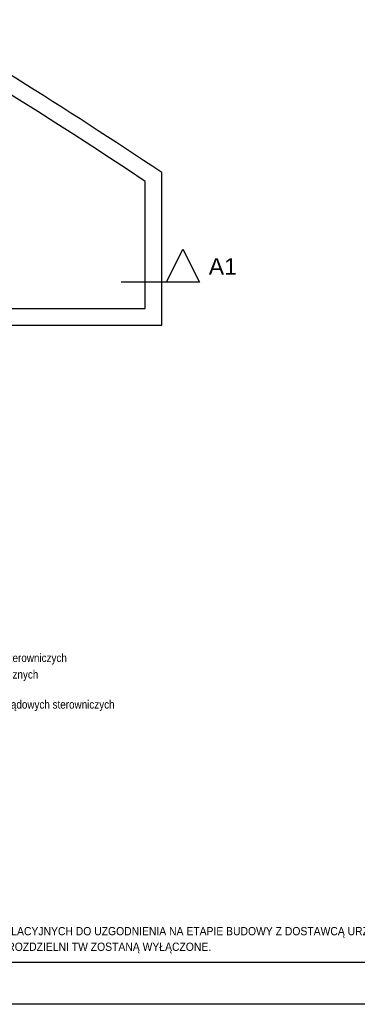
# Model space of a CAD drawing. Header units: millimetres. Extents: x -165365 to -33565, y 7406 to 103342.
# Tile 237 of 256: x -70874 to -62683, y 7406 to 31250. Entities that reach past the tile are written whole.
import ezdxf

# ---------------------------------------------------------------- set-up
doc = ezdxf.new("R2010")
doc.units = ezdxf.units.MM
doc.header["$MEASUREMENT"] = 0
doc.linetypes.add('Wipeout_Contour', pattern=[1000, 0, -1000])
for name, color, linetype in [('ELEK OPIS', 140, 'Continuous'), ('Płaszczyzna odcinająca', 252, 'Continuous'), ('Strop', 252, 'Continuous')]:
    doc.layers.add(name, color=color, linetype=linetype)
doc.styles.add('Arial', font='arial.ttf')

# ---------------------------------------------------------------- blocks, each defined once
blk = doc.blocks.new('A$C67C5DD4D')
at = {"layer": 'Płaszczyzna odcinająca'}
blk.add_line((87094, 7143), (85994, 7143), dxfattribs=at)
at = {"layer": 'Strop', "flags": 128}
for points in [[(14229, 0), (57959, 0), (57959, 1407), (57959, 1410), (73209, 1410), (79709, 1410), (79709, 6106), (86979, 6106), (86979, 7196), (86979, 9216), (86979, 9800, 0.032078), (72413, 18234, 0.000523), (72183, 18342, 0.001989), (71307, 18750, 0.031398), (57339, 24063, 0.034913), (39523, 28246), (39523, 28246), (39523, 28246, 0.026147), (28486, 29456)], [(14229, 0), (57959, 0), (57959, 1407), (57959, 1410), (73209, 1410), (79709, 1410), (79709, 6106), (86979, 6106), (86979, 7196), (86979, 9216), (86979, 9800, 0.032078), (72413, 18234, 0.000523), (72183, 18342, 0.001989), (71307, 18750, 0.031398), (57339, 24063, 0.034913), (39523, 28246), (39523, 28246), (39523, 28246, 0.026147), (28486, 29456)], [(14229, 400), (57559, 400), (57559, 1407), (57559, 1810), (73209, 1810), (79309, 1810), (79309, 6506), (86579, 6506), (86579, 7196), (86579, 9216), (86579, 9586, 0.031662), (72239, 17874, 0.000515), (72013, 17980, 0.001987), (71141, 18386, 0.031396), (57220, 23681, 0.035679), (39064, 27915), (39064, 27915, 0.025197), (28465, 29056)]]:
    blk.add_lwpolyline(points, format="xyb", dxfattribs=at)
at = {"layer": 'Płaszczyzna odcinająca', "insert": (88803, 7326), "char_height": 400, "attachment_point": 9, "style": 'Arial'}
blk.add_mtext('\\A1;{\\fArial|b0|i0|c238|p38;A1}', dxfattribs=at)
at = {"color": 254, "linetype": 'Wipeout_Contour', "lineweight": 0, "ltscale": 211585.831214}
blk.add_wipeout([(87894, 7143), (87094, 7143), (87494, 7943)], dxfattribs=at).dxf.layer = 'Płaszczyzna odcinająca'
at = {"layer": 'Płaszczyzna odcinająca'}
for p, q in [((87094, 7143), (87494, 7943)), ((87494, 7943), (87894, 7143)), ((87894, 7143), (87094, 7143))]:
    blk.add_line(p, q, dxfattribs=at)

msp = doc.modelspace()

# ---------------------------------------------------------------- block references
msp.add_blockref('A$C67C5DD4D', (-154407.14734, 17746.99902))

# ---------------------------------------------------------------- texts
at = {"layer": 'ELEK OPIS', "color": 7, "style": 'Arial', "width": 0.85}
for s, p in [('- koryto kablowe dla kabli i przewodów niskoprądowych sterowniczych', (-77166.00241, 15695.16919)), ('- koryto kablowe z pokrywą dla kabli i przewodów elektrycznych', (-77166.00241, 15294.11313)), ('- koryto kablowe z pokrywą dla kabli i przewodów niskoprądowych sterowniczych', (-77152.43498, 14567.13025))]:
    msp.add_text(s, height=201.6, dxfattribs=at).set_placement(p)
at = {"layer": 'ELEK OPIS', "style": 'Arial', "width": 0.9}
for s, p in [('OSTATECZNA LOKALIZACJA SZAF STEROWNICZYCH FABRYCZNEYCH CENTRAL WENTYLACYJNYCH DO UZGODNIENIA NA ETAPIE BUDOWY Z DOSTAWCĄ URZĄDZEŃ.', (-81861.41155, 9077.70786)), ('W PRZYPADKU WYKRYCIA POŻARU PRZEZ INSTALACJĘ SSP URZĄDZENIA ZASILANE Z ROZDZIELNI TW ZOSTANĄ WYŁĄCZONE.', (-81861.41155, 8700.60783))]:
    msp.add_text(s, height=200, dxfattribs=at).set_placement(p)

# ---------------------------------------------------------------- next in the draw order: linework, layer by layer
msp.add_lwpolyline([(-158927.32625, 7406.40762), (-158927.32625, 49406.40762), (-48927.32625, 49406.40762), (-48927.32625, 7406.40762)], close=True)
at = {"layer": 'ELEK OPIS'}
msp.add_lwpolyline([(-157104.5, 8421.15164), (-157104.5, 48421.15164), (-49904.5, 48421.15164), (-49904.5, 8421.15164)], close=True, dxfattribs=at)

doc.saveas('drawing.dxf')
